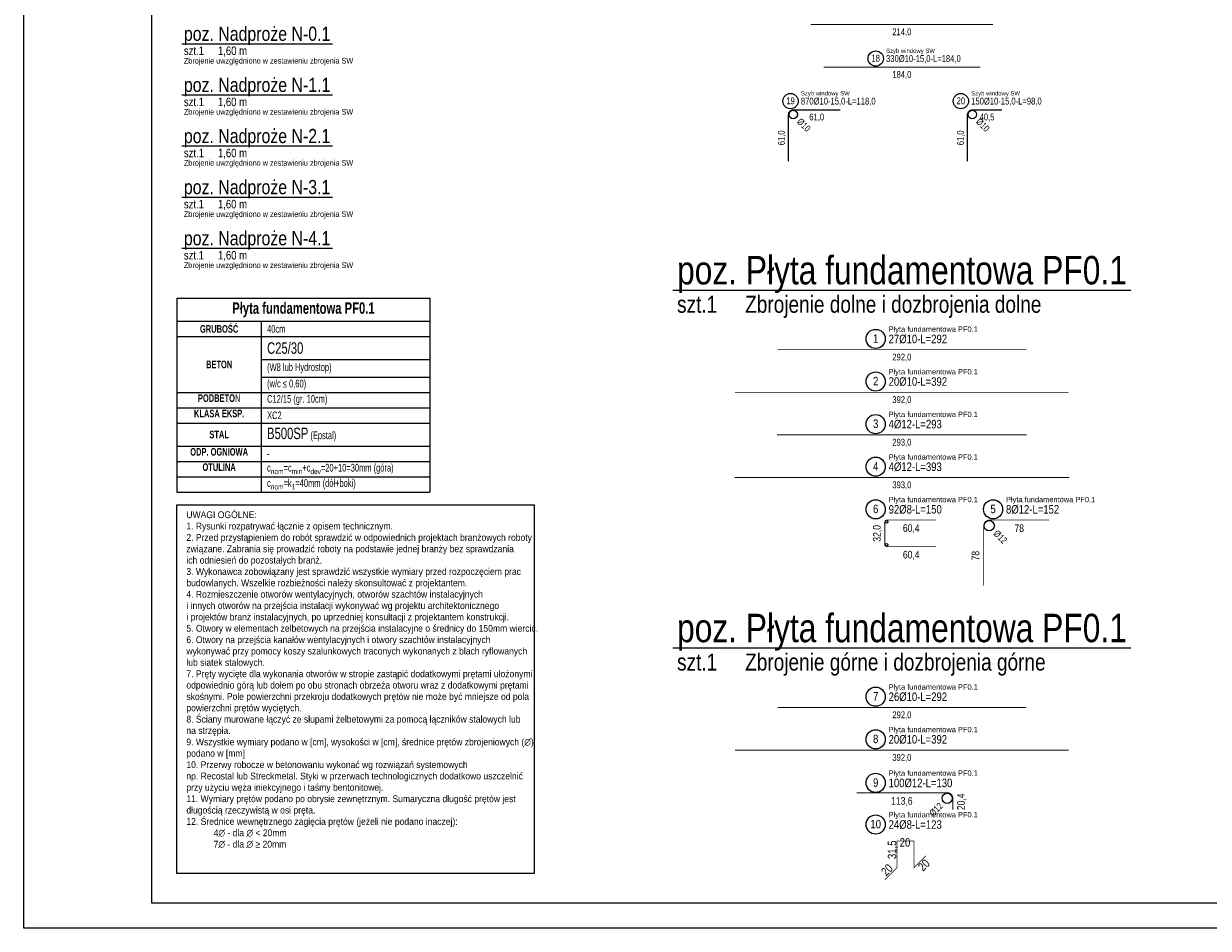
# Model space of a CAD drawing. Header units: millimetres. Extents: x 11149 to 111407, y -107619 to -23630.
# Tile 217 of 245: x 18452 to 19843, y -27078 to -26016. Entities that reach past the tile are written whole.
import ezdxf
from ezdxf.enums import TextEntityAlignment as Align

# ---------------------------------------------------------------- set-up
doc = ezdxf.new("R2010")
doc.units = ezdxf.units.MM
doc.header["$LTSCALE"] = 2
doc.layers.get('0').update_dxf_attribs({"plot": 0})
for name, color, linetype, lineweight in [('e-cad_cienkie', 1, 'Continuous', 9), ('e-cad_opisy', 7, 'Continuous', 9), ('e-cad_prety_widok', 161, 'Continuous', 5), ('Opisy', 7, 'Continuous', 13)]:
    doc.layers.add(name, color=color, linetype=linetype, lineweight=lineweight)
doc.layers.add('e-cad_rzutnie', color=61, linetype='Continuous', lineweight=9, plot=False)
doc.styles.add('e-cad_1', font='arial.ttf', dxfattribs={"width": 0.7})
doc.dimstyles.new('e-cad_1_25_[cm]', dxfattribs={"dimscale": 2.5, "dimtxt": 1.8, "dimasz": 1.25, "dimexe": 1.25, "dimexo": 0.625, "dimgap": 0.5, "dimtad": 1, "dimdec": 0, "dimrnd": 1, "dimzin": 1, "dimtxsty": 'e-cad_1', "dimblk": 'OBLIQUE', "dimcen": 2.5, "dimclrd": 256, "dimclre": 252, "dimclrt": 7, "dimadec": 0, "dimazin": 0, "dimtfac": 1, "dimtix": 1, "dimtmove": 2, "dimatfit": 3, "dimldrblk": 'NONE', "dimfxl": 60, "dimfxlon": 1, "dimarcsym": 0})
doc.dimstyles.new('e-cad_1_50_[cm]', dxfattribs={"dimscale": 5, "dimtxt": 1.8, "dimasz": 1.25, "dimexe": 1.25, "dimexo": 0.625, "dimgap": 0.5, "dimtad": 1, "dimdec": 0, "dimrnd": 1, "dimzin": 1, "dimtxsty": 'e-cad_1', "dimblk": 'OBLIQUE', "dimcen": 2.5, "dimclrd": 256, "dimclre": 252, "dimclrt": 7, "dimadec": 0, "dimazin": 0, "dimtfac": 1, "dimtix": 1, "dimtmove": 2, "dimatfit": 3, "dimldrblk": 'NONE', "dimfxl": 60, "dimfxlon": 1, "dimarcsym": 0})

# ---------------------------------------------------------------- blocks, each defined once
blk = doc.blocks.new('e-cad_ZelbetPozycja')
at = {"layer": 'e-cad_opisy', "ltscale": 0.04, "style": 'e-cad_1', "width": 0.8}
for tag, p, height in [('OPIS_1', (0, 1.33), 6.67), ('OPIS_2', (0, -5.33), 4), ('OPIS_4', (16, -5.33), 4), ('OPIS_3', (0, -9.33), 2.67)]:
    blk.add_attdef(tag, p, '', height=height, dxfattribs=at)
at = {"layer": 'e-cad_opisy', "ltscale": 0.04, "style": 'e-cad_1', "width": 0.8, "flags": 1}
for tag, p in [('POZYCJA', (0, -20)), ('ILOSC', (0, -26.67)), ('DODATEK', (0, -33.33))]:
    blk.add_attdef(tag, p, '', height=4, dxfattribs=at)
blk = doc.blocks.new('_None')
blk = doc.blocks.new('_OBLIQUE')
at = {"color": 0, "linetype": 'ByBlock', "lineweight": -2}
blk.add_line((-0.5, -0.5), (0.5, 0.5), dxfattribs=at)
blk = doc.blocks.new('e-cad_ZelbetOpis_7')
at = {"layer": 'e-cad_opisy'}
blk.add_circle((3.33, 2.53), 2.25, dxfattribs=at)
at = {"layer": 'e-cad_opisy', "style": 'e-cad_1', "width": 0.8}
blk.add_attdef('NR', text='', height=2, dxfattribs=at).set_placement((3.33, 1.62), align=Align.CENTER)
for tag, p in [('OPIS_1', (6.37, 1.53)), ('UWAGI', (6.37, -3.2))]:
    blk.add_attdef(tag, p, '', height=2, dxfattribs=at)
at = {"layer": 'e-cad_opisy', "style": 'e-cad_1', "width": 0.8, "flags": 1}
for tag, p in [('SREDNICA', (0, -15)), ('DLUGOSC', (0, -20)), ('SZT', (0, -25)), ('GATUNEK_STALI', (0, -30)), ('KLASA_STALI', (0, -35)), ('OPIS_2', (0, -40)), ('KOD', (0, -50)), ('HAK_1', (0, -55)), ('HAK_2', (0, -60)), ('A', (0, -65)), ('B', (0, -70)), ('C', (0, -75)), ('D', (0, -80)), ('E', (0, -85)), ('F', (0, -90)), ('R', (0, -95)), ('HAK_1_DLUGOSC', (0, -100)), ('HAK_2_DLUGOSC', (0, -105)), ('KIERUNEK', (0, -110))]:
    blk.add_attdef(tag, p, '', height=3, dxfattribs=at)
at = {"layer": 'e-cad_rzutnie', "style": 'e-cad_1', "width": 0.8}
blk.add_attdef('POZYCJA', (6.37, 4.2), '', height=1.25, dxfattribs=at)
blk = doc.blocks.new('zw$23F')
at = {"layer": 'e-cad_opisy', "color": 0}
blk.add_lwpolyline([(150, 30), (4175, 30), (4175, 2070), (150, 2070)], close=True, dxfattribs=at)
at = {"layer": 'e-cad_rzutnie', "color": 0}
blk.add_lwpolyline([(0, 0), (0, 1485), (125, 1485), (125, 2100), (4205, 2100), (4205, 0)], close=True, dxfattribs=at)
blk = doc.blocks.new('*T1200')
at = {"layer": 'e-cad_opisy', "color": 9, "linetype": 'ByBlock', "lineweight": 5, "ltscale": 4}
for p, q in [((0, 0), (297, 0)), ((0, 0), (0, -110.4)), ((297, 0), (297, -227.4)), ((0, -27), (297, -27)), ((99, -27), (99, -227.4)), ((0, -45), (297, -45)), ((99, -72), (297, -72)), ((99, -92.4), (297, -92.4)), ((0, -110.4), (297, -110.4)), ((0, -110.4), (0, -227.4)), ((0, -128.4), (297, -128.4)), ((0, -146.4), (297, -146.4)), ((0, -173.4), (297, -173.4)), ((0, -191.4), (297, -191.4)), ((0, -209.4), (297, -209.4)), ((0, -227.4), (297, -227.4))]:
    blk.add_line(p, q, dxfattribs=at)
at = {"layer": 'e-cad_opisy', "color": 0, "ltscale": 4, "style": 'e-cad_1'}
for s, insert, char_height, width, attachment_point in [('{\\fArial|b1|i0|c238|p34;\\C256;Płyta fundamentowa PF0.1}', (148.5, -13.5), 13.5, 294.3, 5), ('{\\fArial|b1|i0|c238|p34;\\C256;GRUBOŚĆ}', (49.5, -36), 9, 85.5, 5), ('{\\C256;40cm}', (105.8, -36), 9, 184.5, 4), ('\\A1;\\C256;C25/30', (105.8, -58.5), 13.5, 184.5, 4), ('{\\fArial|b1|i0|c238|p34;\\C256;BETON}', (49.5, -77.7), 9, 85.5, 5), ('{\\C256;(W8 lub Hydrostop)}', (105.8, -82.2), 9, 184.5, 4), ('{\\C256;(w/c ≤ 0,60)}', (105.8, -101.4), 9, 184.5, 4), ('{\\fArial|b1|i0|c238|p34;\\C256;PODBETO\\fArial|b0|i0|c238|p34;N}', (49.5, -112.7), 9, 85.5, 2), ('{\\C256;C12/15 (gr. 10cm)}', (105.8, -119.4), 9, 184.5, 4), ('{\\fArial|b1|i0|c238|p34;\\C256;KLASA EKSP.}', (49.5, -130.7), 9, 85.5, 2), ('{\\C256;XC2}', (105.8, -137.4), 9, 184.5, 4), ('{\\H1.5x;\\C256;B500SP\\H0.666667x; (Epstal)}', (105.8, -159.9), 9, 184.5, 4), ('{\\fArial|b1|i0|c238|p34;\\C256;STAL}', (49.5, -159.9), 9, 85.5, 5), ('{\\fArial|b1|i0|c238|p34;\\C256;ODP. OGNIOWA}', (49.5, -175.7), 9, 85.5, 2), ('{\\fArial|b1|i0|c238|p34;\\C256;OTULINA}', (49.5, -193.7), 9, 85.5, 2), ('{\\C256;-}', (105.8, -182.4), 9, 184.5, 4), ('\\A1;\\C256;c{\\H0.7x;\\S^ nom;}=c{\\H0.7x;\\S^ min;}+c{\\H0.7x;\\S^ dev;}=20+10=30mm (góra)', (105.8, -200.4), 9, 184.5, 4), ('\\A1;\\C256;c{\\H0.7x;\\S^ nom;}=k{\\H0.7x;\\S^ 1;}=40mm (dół+boki)', (105.8, -218.4), 9, 184.5, 4)]:
    blk.add_mtext(s, dxfattribs=dict(at, insert=insert, char_height=char_height, width=width, attachment_point=attachment_point))

msp = doc.modelspace()

# ---------------------------------------------------------------- linework, layer by layer
at = {"layer": 'e-cad_cienkie', "ltscale": 0.8}
for centre, radius in [((19355.68, -26122.22), 5), ((19565.93, -26122.22), 5), ((19585.83, -26604.97), 6), ((19536.38, -26924.97), 6)]:
    msp.add_circle(centre, radius, dxfattribs=at)
at = {"layer": 'e-cad_cienkie', "ltscale": 2}
for centre in [(19465.18, -26600.37), (19465.18, -26627.57)]:
    msp.add_circle(centre, 1.6, dxfattribs=at)
at = {"layer": 'e-cad_prety_widok', "ltscale": 0.036}
for points in [[(19590.18, -26016.72, 1, 1, 0), (19376.18, -26016.72, 0, 0, 0)], [(19391.18, -26066.72, 1, 1, 0), (19575.18, -26066.72, 0, 0, 0)]]:
    msp.add_lwpolyline(points, format="xyseb", dxfattribs=at)
at = {"layer": 'e-cad_prety_widok'}
for points in [[(19350.18, -26177.22), (19350.18, -26122.22, -0.4142136), (19355.68, -26116.72), (19410.68, -26116.72)], [(19560.43, -26177.22), (19560.43, -26122.22, -0.4142136), (19565.93, -26116.72), (19600.43, -26116.72)]]:
    msp.add_lwpolyline(points, format="xyb", dxfattribs=at)
at = {"layer": 'e-cad_prety_widok', "color": 92, "ltscale": 2}
for points, const_width in [([(19337.18, -26398.37), (19629.18, -26398.37)], 1), ([(19287.18, -26448.37), (19679.18, -26448.37)], 1), ([(19336.68, -26498.37), (19629.68, -26498.37)], 1.2), ([(19286.68, -26548.37), (19679.68, -26548.37)], 1.2)]:
    msp.add_lwpolyline(points, dxfattribs=dict(at, const_width=const_width))
at = {"layer": 'e-cad_prety_widok', "color": 10, "ltscale": 2}
msp.add_lwpolyline([(19523.18, -26598.37, 0.8, 0.8, 0), (19465.18, -26598.37, 0.8, 0.8, 0.4142136), (19463.18, -26600.37, 0.8, 0.8, 0), (19463.18, -26627.57, 0.8, 0.8, 0.4142136), (19465.18, -26629.57, 0.8, 0.8, 0), (19523.18, -26629.57, 0, 0, 0)], format="xyseb", dxfattribs=at)
at = {"layer": 'e-cad_prety_widok', "color": 92, "ltscale": 2, "const_width": 0.8}
msp.add_lwpolyline([(19579.23, -26675.37), (19579.23, -26604.97, -0.4142136), (19585.83, -26598.37), (19656.23, -26598.37)], format="xyb", dxfattribs=at)
at = {"layer": 'e-cad_prety_widok', "color": 160, "ltscale": 1.6, "const_width": 1}
for points in [[(19337.18, -26818.37), (19629.18, -26818.37)], [(19287.18, -26868.37), (19679.18, -26868.37)]]:
    msp.add_lwpolyline(points, dxfattribs=at)
at = {"layer": 'e-cad_prety_widok', "color": 10, "const_width": 1.2}
msp.add_lwpolyline([(19542.98, -26938.21), (19542.98, -26924.97, 0.4142136), (19536.38, -26918.37), (19429.98, -26918.37)], format="xyb", dxfattribs=at)
at = {"layer": 'e-cad_prety_widok', "color": 10, "ltscale": 1.6, "const_width": 0.8}
msp.add_lwpolyline([(19463.23, -27020.6), (19477.38, -27006.46), (19477.38, -26974.96), (19497.38, -26974.96), (19497.38, -27006.46), (19511.52, -26992.32)], dxfattribs=at)

# ---------------------------------------------------------------- block references
msp.add_blockref('*T1200', (18631.89, -26338.04))
at = {"layer": 'e-cad_opisy', "ltscale": 0.5, "xscale": 2.5, "yscale": 2.5, "zscale": 2.5}
for p, values in [((18640.01, -26039.16), {'OPIS_1': 'poz. Nadproże N-0.1', 'OPIS_2': 'szt.1', 'OPIS_3': 'Zbrojenie uwzględniono w zestawieniu zbrojenia SW', 'OPIS_4': '1,60 m'}), ((18640.01, -26099.16), {'OPIS_1': 'poz. Nadproże N-1.1', 'OPIS_2': 'szt.1', 'OPIS_3': 'Zbrojenie uwzględniono w zestawieniu zbrojenia SW', 'OPIS_4': '1,60 m'}), ((18640.01, -26159.16), {'OPIS_1': 'poz. Nadproże N-2.1', 'OPIS_2': 'szt.1', 'OPIS_3': 'Zbrojenie uwzględniono w zestawieniu zbrojenia SW', 'OPIS_4': '1,60 m'}), ((18640.01, -26219.16), {'OPIS_1': 'poz. Nadproże N-3.1', 'OPIS_2': 'szt.1', 'OPIS_3': 'Zbrojenie uwzględniono w zestawieniu zbrojenia SW', 'OPIS_4': '1,60 m'}), ((18640.01, -26279.16), {'OPIS_1': 'poz. Nadproże N-4.1', 'OPIS_2': 'szt.1', 'OPIS_3': 'Zbrojenie uwzględniono w zestawieniu zbrojenia SW', 'OPIS_4': '1,60 m'})]:
    msp.add_blockref('e-cad_ZelbetPozycja', p, dxfattribs=at).add_auto_attribs(values)
at = {"layer": 'e-cad_opisy', "xscale": 4, "yscale": 4, "zscale": 4, "rotation": 360}
for p, values in [((19439.12, -26066.72), {'OPIS_1': '330%%c10-15,0-L=184,0', 'NR': '18', 'POZYCJA': 'Szyb windowy SW'}), ((19339.12, -26116.72), {'OPIS_1': '870%%c10-15,0-L=118,0', 'NR': '19', 'POZYCJA': 'Szyb windowy SW'}), ((19539.12, -26116.72), {'OPIS_1': '150%%c10-15,0-L=98,0', 'NR': '20', 'POZYCJA': 'Szyb windowy SW'})]:
    msp.add_blockref('e-cad_ZelbetOpis_7', p, dxfattribs=at).add_auto_attribs(values)
at = {"layer": 'e-cad_opisy', "ltscale": 2, "xscale": 5, "yscale": 5, "zscale": 5}
for name, p, values in [('e-cad_ZelbetPozycja', (19219.15, -26328.37), {'OPIS_1': 'poz. Płyta fundamentowa PF0.1', 'OPIS_2': 'szt.1', 'OPIS_4': 'Zbrojenie dolne i dozbrojenia dolne'}), ('e-cad_ZelbetOpis_7', (19435.78, -26398.37), {'OPIS_1': '27%%c10-L=292', 'NR': '1', 'POZYCJA': 'Płyta fundamentowa PF0.1'}), ('e-cad_ZelbetOpis_7', (19435.78, -26448.37), {'OPIS_1': '20%%c10-L=392', 'NR': '2', 'POZYCJA': 'Płyta fundamentowa PF0.1'}), ('e-cad_ZelbetOpis_7', (19435.78, -26498.37), {'OPIS_1': '4%%c12-L=293', 'NR': '3', 'POZYCJA': 'Płyta fundamentowa PF0.1'}), ('e-cad_ZelbetOpis_7', (19435.78, -26548.37), {'OPIS_1': '4%%c12-L=393', 'NR': '4', 'POZYCJA': 'Płyta fundamentowa PF0.1'}), ('e-cad_ZelbetOpis_7', (19435.78, -26598.37), {'OPIS_1': '92%%c8-L=150', 'NR': '6', 'POZYCJA': 'Płyta fundamentowa PF0.1'}), ('e-cad_ZelbetOpis_7', (19573.63, -26598.37), {'OPIS_1': '8%%c12-L=152', 'NR': '5', 'POZYCJA': 'Płyta fundamentowa PF0.1'}), ('e-cad_ZelbetPozycja', (19219.15, -26748.37), {'OPIS_1': 'poz. Płyta fundamentowa PF0.1', 'OPIS_2': 'szt.1', 'OPIS_4': 'Zbrojenie górne i dozbrojenia górne'}), ('e-cad_ZelbetOpis_7', (19435.78, -26818.37), {'OPIS_1': '26%%c10-L=292', 'NR': '7', 'POZYCJA': 'Płyta fundamentowa PF0.1'}), ('e-cad_ZelbetOpis_7', (19435.78, -26868.37), {'OPIS_1': '20%%c10-L=392', 'NR': '8', 'POZYCJA': 'Płyta fundamentowa PF0.1'}), ('e-cad_ZelbetOpis_7', (19435.78, -26919.55), {'OPIS_1': '100%%c12-L=130', 'NR': '9', 'POZYCJA': 'Płyta fundamentowa PF0.1'}), ('e-cad_ZelbetOpis_7', (19435.78, -26968.37), {'OPIS_1': '24%%c8-L=123', 'NR': '10', 'POZYCJA': 'Płyta fundamentowa PF0.1'})]:
    msp.add_blockref(name, p, dxfattribs=at).add_auto_attribs(values)

# ---------------------------------------------------------------- texts
at = {"layer": 'e-cad_opisy', "ltscale": 0.8, "style": 'e-cad_1', "width": 0.8}
for s, p in [('214,0', (19483.18, -26025.22)), ('184,0', (19483.18, -26075.22)), ('61,0', (19383.18, -26125.22)), ('40,5', (19583.18, -26125.22)), ('292,0', (19483.18, -26406.97)), ('392,0', (19483.18, -26456.97)), ('293,0', (19483.18, -26506.97)), ('393,0', (19483.18, -26556.97)), ('292,0', (19483.18, -26826.97)), ('392,0', (19483.18, -26876.97))]:
    msp.add_text(s, height=8, dxfattribs=at).set_placement(p, align=Align.MIDDLE_CENTER)
for s, p in [('%%c10', (19362.05, -26128.59)), ('%%c10', (19572.3, -26128.59)), ('%%c12', (19592.9, -26612.04))]:
    msp.add_text(s, height=8, rotation=315, dxfattribs=at).set_placement(p, align=Align.MIDDLE_LEFT)
for p in [(19341.68, -26149.72), (19551.93, -26149.72)]:
    msp.add_text('61,0', height=8, rotation=90, dxfattribs=at).set_placement(p, align=Align.MIDDLE_CENTER)
at = {"layer": 'e-cad_opisy', "ltscale": 0.036, "style": 'e-cad_1', "width": 0.8}
for s, p in [('32,0', (19453.78, -26613.97)), ('78', (19569.63, -26640.17)), ('20,4', (19552.58, -26929.09))]:
    msp.add_text(s, height=9, rotation=90, dxfattribs=at).set_placement(p, align=Align.MIDDLE_CENTER)
for s, p in [('60,4', (19494.18, -26607.77)), ('78', (19621.03, -26607.97)), ('60,4', (19494.18, -26638.97)), ('113,6', (19483.18, -26927.97))]:
    msp.add_text(s, height=9, dxfattribs=at).set_placement(p, align=Align.MIDDLE_CENTER)
at = {"layer": 'e-cad_opisy', "ltscale": 0.8, "style": 'e-cad_1', "width": 0.8}
msp.add_text('%%c12', height=8, rotation=45, dxfattribs=at).set_placement((19529.31, -26932.04), align=Align.MIDDLE_RIGHT)
at = {"layer": 'e-cad_opisy', "ltscale": 2, "style": 'e-cad_1', "width": 0.8}
msp.add_text('20', height=10, dxfattribs=at).set_placement((19486.83, -26976.79), align=Align.MIDDLE_CENTER)
for s, rotation, p in [('31,5', 90, (19471.66, -26985.38)), ('20', 405, (19465.71, -27008.97)), ('20', 405, (19508.96, -27003.35))]:
    msp.add_text(s, height=10, rotation=rotation, dxfattribs=at).set_placement(p, align=Align.MIDDLE_CENTER)
at = {"layer": 'Opisy', "insert": (18642.91, -26588.08), "char_height": 8, "width": 408.3078, "attachment_point": 1, "style": 'e-cad_1', "bg_fill": 2}
msp.add_mtext('{\\W0.9;UWAGI OGÓLNE:\\P1. Rysunki rozpatrywać łącznie z opisem technicznym.\\P2. Przed przystąpieniem do robót sprawdzić w odpowiednich projektach branżowych roboty związane. Zabrania się prowadzić roboty na podstawie jednej branży bez sprawdzania \\Pich odniesień do pozostałych branż.\\P3. Wykonawca zobowiązany jest sprawdzić wszystkie wymiary przed rozpoczęciem prac budowlanych. Wszelkie rozbieżności należy skonsultować z projektantem.\\P4. Rozmieszczenie otworów wentylacyjnych, otworów szachtów instalacyjnych \\Pi innych otworów na przejścia instalacji wykonywać wg projektu architektonicznego \\Pi projektów branż instalacyjnych, po uprzedniej konsultacji z projektantem konstrukcji.\\P5. Otwory w elementach żelbetowych na przejścia instalacyjne o średnicy do 150mm wiercić.\\P6. Otwory na przejścia kanałów wentylacyjnych i otwory szachtów instalacyjnych wykonywać przy pomocy koszy szalunkowych traconych wykonanych z blach ryflowanych lub siatek stalowych.\\P7. Pręty wycięte dla wykonania otworów w stropie zastąpić dodatkowymi prętami ułożonymi odpowiednio górą lub dołem po obu stronach obrzeża otworu wraz z dodatkowymi prętami skośnymi. Pole powierzchni przekroju dodatkowych prętów nie może być mniejsze od pola powierzchni prętów wyciętych. \\P8. Ściany murowane łączyć ze słupami żelbetowymi za pomocą łączników stalowych lub \\Pna strzępia.\\P9. Wszystkie wymiary podano w [cm], wysokości w [cm], średnice prętów zbrojeniowych (∅) podano w [mm]\\P10. Przerwy robocze w betonowaniu wykonać wg rozwiązań systemowych \\Pnp. Recostal lub Streckmetal. Styki w przerwach technologicznych dodatkowo uszczelnić \\Pprzy użyciu węża iniekcyjnego i taśmy bentonitowej.\\P11. Wymiary prętów podano po obrysie zewnętrznym. Sumaryczna długość prętów jest długością rzeczywistą w osi pręta.\\P12. Średnice wewnętrznego zagięcia prętów (jeżeli nie podano inaczej):\\P^I4∅ - dla ∅ < 20mm\\P\\pxsm1,ql;^I7∅ - dla ∅ ≥ 20mm}', dxfattribs=at)

# ---------------------------------------------------------------- leaders
at = {"layer": 'e-cad_cienkie', "ltscale": 0.5, "has_arrowhead": 0}
for points in [[(18637.51, -26039.16), (18814.38, -26039.16)], [(18637.51, -26099.16), (18814.38, -26099.16)], [(18637.51, -26159.16), (18814.38, -26159.16)], [(18637.51, -26219.16), (18814.38, -26219.16)], [(18637.51, -26279.16), (18814.38, -26279.16)]]:
    msp.add_leader(points, dimstyle='e-cad_1_25_[cm]', dxfattribs=at)
at = {"layer": 'e-cad_cienkie', "ltscale": 2, "has_arrowhead": 0}
for points in [[(19214.15, -26328.37), (19752.21, -26328.37)], [(19214.15, -26748.37), (19752.21, -26748.37)]]:
    msp.add_leader(points, dimstyle='e-cad_1_50_[cm]', dxfattribs=at)

# ---------------------------------------------------------------- next in the draw order: linework, layer by layer
at = {"layer": 'Opisy'}
msp.add_lwpolyline([(18631.89, -26580.44), (19051.22, -26580.44), (19051.22, -27013.39), (18631.89, -27013.39)], close=True, dxfattribs=at)

# ---------------------------------------------------------------- next in the draw order: block references
at = {"layer": 'e-cad_opisy'}
msp.add_blockref('zw$23F', (18451.87, -27077.55), dxfattribs=at)

doc.saveas('drawing.dxf')
